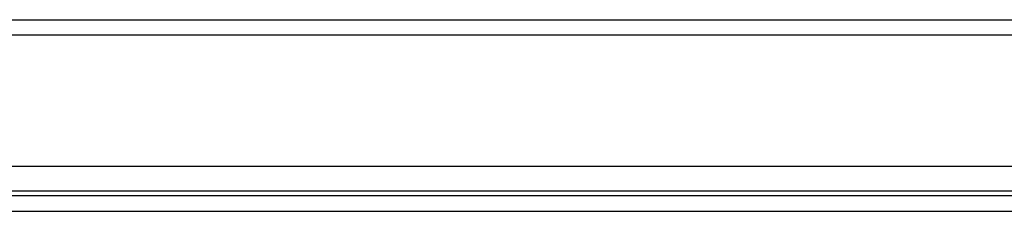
# Model space of a CAD drawing. Header units: inches. Extents: x 20 to 506, y 54 to 236.
# Tile 58 of 245: x 55.71 to 61.98, y 229.21 to 230.43. Entities that reach past the tile are written whole.
import ezdxf

# ---------------------------------------------------------------- set-up
doc = ezdxf.new("R2010")
doc.units = ezdxf.units.IN
doc.header["$MEASUREMENT"] = 0
doc.layers.add('Visible Edges(ANSI)', color=7, linetype='Continuous', lineweight=25)
doc.layers.add('Visible Tangent Edges(ANSI)', color=7, linetype='Continuous', lineweight=25)

msp = doc.modelspace()

# ---------------------------------------------------------------- linework, layer by layer
at = {"layer": 'Visible Edges(ANSI)'}
for p, q in [((20.4479, 230.4294), (68.0529, 230.4294)), ((68.0529, 229.4954), (20.4479, 229.4954)), ((68.1514, 229.3099), (20.3494, 229.3099))]:
    msp.add_line(p, q, dxfattribs=at)
at = {"layer": 'Visible Tangent Edges(ANSI)'}
for p, q in [((68.0529, 230.3304), (20.4479, 230.3304)), ((21.2486, 229.3409), (67.2523, 229.3409)), ((20.3494, 229.2109), (68.1514, 229.2109))]:
    msp.add_line(p, q, dxfattribs=at)

doc.saveas('drawing.dxf')
